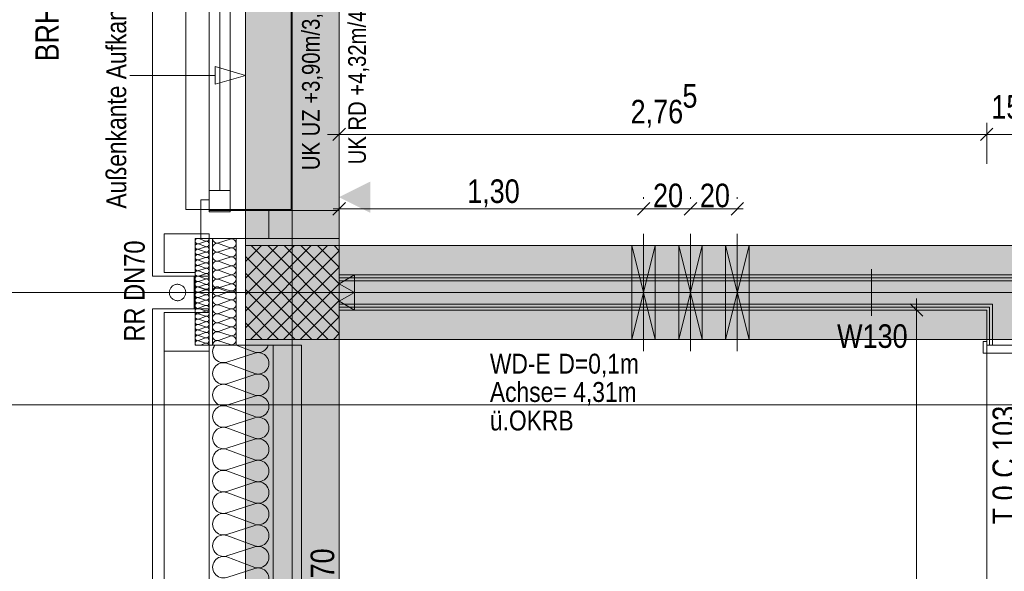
# Model space of a CAD drawing. Extents: x -500 to 300, y 62 to 1162.
# Tile 20 of 90: x -326 to -241, y 526 to 573. Entities that reach past the tile are written whole.
import ezdxf
from ezdxf.lldxf.tags import DXFTag

# ---------------------------------------------------------------- set-up
doc = ezdxf.new("R2010")
doc.units = 0
doc.layers.get('0').update_dxf_attribs({"lineweight": 13})
for name, color, linetype, lineweight, true_color in [('00 -Bauelemente -Dämmung innen', 7, 'Continuous', 9, 0xff7fe6), ('00 -Bauelemente -Gipskarton', 7, 'Continuous', 9, 0xff7fe6), ('00_Beschriftung UZ', 3, 'Continuous', 35, 0x00ff00), ('30 -33 Aussenwände- 3 Aussenstützen', 7, 'Continuous', 50, 0x0000dd), ('30 -33 Aussenwände- 7 Fassade_ Elemente', 7, 'Continuous', 9, 0x00aacc), ('30 -34 Innenwände- 11 Durchbruch', 4, 'Continuous', 9, 0x00ffff), ('30 -34 Innenwände- 2 nichttragend', 7, 'Continuous', 18, 0xff7fe6), ('30 -34 Innenwände- 4 Türen_Fenster', 7, 'Continuous', 15, 0x9955ff), ('30 -35 Decken- 1 Konstruktion-Träger- Stahlbeton', 7, 'Continuous', 13, 0x33aa00), ('70 -72 Beschriftung- 1 Beschriftung allgemein', 7, 'Continuous', 9, 0xff6633), ('70 -72 Beschriftung- 2 Beschriftung Bauteile', 7, 'Continuous', 9, 0x9999ff), ('70 -75 Raumstempel-2 Verweislinie', 7, 'Continuous', 9, 0xff6600), ('70 -76 Bemaßung- 2 Allgemein', 9, 'Continuous', 5, 0x808080), ('iwb_Schraffur_Unterzug', 7, 'Continuous', 5, 0xffffcc)]:
    doc.layers.add(name, color=color, linetype=linetype, lineweight=lineweight, true_color=true_color)
for name, color, linetype, lineweight in [('40 -41 Abwasser_Wasser_Gas- 2 Wasser-1', 7, 'Continuous', 15), ('70 -71 Achsen- 1 Gebäudeachsen', 7, 'STRICHPUNKT2-A06G93K98I', 18), ('70 -75 Raumstempel- 3 Wandstempel', 7, 'Continuous', 50), ('Keine', 7, 'Continuous', 9)]:
    doc.layers.add(name, color=color, linetype=linetype, lineweight=lineweight)
doc.styles.get("Standard").update_dxf_attribs({"font": 'ARIALN.TTF'})
tags = doc.linetypes.add('fein_strichliert-A06G93KA8I', pattern=[4, 1, -2, 1]).pattern_tags.tags
tags[8:9] = [DXFTag(74, 4), DXFTag(75, 0), DXFTag(340, '0'), DXFTag(46, 0.0), DXFTag(50, 0.0), DXFTag(44, 0.0), DXFTag(45, 0.0)]
tags[6:7] = [DXFTag(74, 4), DXFTag(75, 0), DXFTag(340, '0'), DXFTag(46, 0.0), DXFTag(50, 0.0), DXFTag(44, 0.0), DXFTag(45, 0.0)]
tags[4:5] = [DXFTag(74, 4), DXFTag(75, 0), DXFTag(340, '0'), DXFTag(46, 0.0), DXFTag(50, 0.0), DXFTag(44, 0.0), DXFTag(45, 0.0)]
tags = doc.linetypes.add('STRICHPUNKT2-A06G93K98I', pattern=[12.7, 6.35, -3.175, 0, -3.175]).pattern_tags.tags
tags[10:11] = [DXFTag(74, 4), DXFTag(75, 0), DXFTag(340, '0'), DXFTag(46, 0.0), DXFTag(50, 0.0), DXFTag(44, 0.0), DXFTag(45, 0.0)]
tags[8:9] = [DXFTag(74, 4), DXFTag(75, 0), DXFTag(340, '0'), DXFTag(46, 0.0), DXFTag(50, 0.0), DXFTag(44, 0.0), DXFTag(45, 0.0)]
tags[6:7] = [DXFTag(74, 4), DXFTag(75, 0), DXFTag(340, '0'), DXFTag(46, 0.0), DXFTag(50, 0.0), DXFTag(44, 0.0), DXFTag(45, 0.0)]
tags[4:5] = [DXFTag(74, 4), DXFTag(75, 0), DXFTag(340, '0'), DXFTag(46, 0.0), DXFTag(50, 0.0), DXFTag(44, 0.0), DXFTag(45, 0.0)]

# ---------------------------------------------------------------- blocks, each defined once
blk = doc.blocks.new('Referenz-A06G93KB8I')
at = {"layer": '00 -Bauelemente -Dämmung innen', "color": 0, "linetype": 'Continuous', "lineweight": -2, "ltscale": 0.13}
for p, q in [((-298.299, 550.453), (-190.799, 550.453)), ((-298.299, 548.453), (-242.499, 548.453)), ((-242.499, 544.953), (-242.499, 548.453))]:
    blk.add_line(p, q, dxfattribs=at)
at = {"layer": '00 -Bauelemente -Gipskarton', "color": 0, "linetype": 'Continuous', "lineweight": -2, "ltscale": 0.13}
for p, q in [((-298.299, 550.953), (-191.299, 550.953)), ((-298.299, 550.703), (-191.049, 550.703)), ((-298.299, 550.453), (-190.799, 550.453)), ((-298.299, 548.453), (-242.499, 548.453)), ((-298.299, 548.203), (-242.749, 548.203)), ((-242.749, 544.953), (-242.749, 548.203)), ((-242.499, 544.953), (-242.499, 548.453)), ((-298.299, 547.953), (-242.999, 547.953)), ((-242.999, 544.953), (-242.999, 547.953))]:
    blk.add_line(p, q, dxfattribs=at)
at = {"layer": '00_Beschriftung UZ', "color": 0, "lineweight": -2}
for points in [[(-300.969, 556.262), (-298.299, 557.594), (-300.968, 558.933)], [(-295.628, 558.926), (-298.299, 557.594), (-295.63, 556.256)]]:
    blk.add_solid(points, dxfattribs=at)
at = {"layer": '30 -33 Aussenwände- 3 Aussenstützen', "color": 0, "lineweight": -2}
for p, q in [((-306.299, 552.09), (-304.935, 553.453)), ((-306.299, 550.676), (-303.521, 553.453)), ((-306.299, 549.261), (-302.107, 553.453)), ((-306.299, 547.847), (-300.693, 553.453)), ((-306.299, 546.433), (-299.278, 553.453)), ((-305.807, 553.453), (-298.299, 545.945)), ((-304.393, 553.453), (-298.299, 547.359)), ((-302.979, 553.453), (-298.299, 548.774)), ((-301.564, 553.453), (-298.299, 550.188)), ((-300.15, 553.453), (-298.299, 551.602)), ((-298.736, 553.453), (-298.299, 553.016)), ((-306.299, 552.531), (-299.221, 545.453)), ((-305.864, 545.453), (-298.299, 553.019)), ((-304.45, 545.453), (-298.299, 551.605)), ((-306.299, 551.117), (-300.635, 545.453)), ((-303.036, 545.453), (-298.299, 550.19)), ((-302.299, 550.453), (-302.299, 548.453)), ((-306.299, 549.703), (-302.05, 545.453)), ((-303.299, 549.453), (-301.299, 549.453)), ((-306.299, 548.288), (-303.464, 545.453)), ((-301.621, 545.453), (-298.299, 548.776)), ((-300.207, 545.453), (-298.299, 547.362)), ((-306.299, 546.874), (-304.878, 545.453)), ((-298.793, 545.453), (-298.299, 545.948)), ((-306.299, 545.46), (-306.292, 545.453))]:
    blk.add_line(p, q, dxfattribs=at)
at = {"layer": '30 -33 Aussenwände- 3 Aussenstützen', "color": 0, "linetype": 'Continuous', "lineweight": -2, "ltscale": 0.13}
for p, q in [((-298.299, 553.453), (-306.299, 553.453)), ((-306.299, 553.453), (-306.299, 545.453)), ((-298.299, 545.453), (-298.299, 553.453)), ((-306.299, 545.453), (-298.299, 545.453))]:
    blk.add_line(p, q, dxfattribs=at)
at = {"layer": '30 -33 Aussenwände- 7 Fassade_ Elemente', "color": 0, "linetype": 'Continuous', "lineweight": -2, "ltscale": 0.13}
for p, q in [((-314.239, 550.853), (-314.239, 608.053)), ((-298.299, 604.853), (-298.299, 554.053)), ((-309.399, 579.453), (-309.399, 556.353)), ((-307.599, 556.353), (-307.599, 579.453)), ((-308.499, 577.853), (-308.499, 558.153)), ((-309.399, 556.353), (-309.399, 558.153)), ((-309.399, 558.153), (-307.599, 558.153)), ((-307.599, 558.153), (-307.599, 556.353)), ((-310.099, 557.353), (-309.399, 557.353)), ((-310.099, 554.053), (-310.099, 557.353)), ((-309.399, 557.353), (-309.399, 556.453)), ((-309.399, 556.453), (-304.299, 556.453)), ((-307.599, 556.353), (-309.399, 556.353)), ((-309.399, 556.353), (-307.599, 556.353)), ((-304.299, 556.453), (-298.299, 556.453)), ((-304.299, 554.053), (-304.299, 556.453)), ((-298.299, 556.453), (-298.299, 554.053)), ((-313.239, 551.153), (-313.239, 554.453)), ((-313.239, 554.453), (-309.399, 554.453)), ((-309.399, 554.453), (-309.399, 554.053)), ((-309.399, 554.053), (-310.599, 554.053)), ((-309.399, 554.053), (-310.599, 554.053)), ((-310.599, 554.053), (-310.599, 549.453)), ((-310.599, 554.053), (-310.599, 551.153)), ((-309.699, 553.812), (-310.299, 553.619)), ((-310.299, 553.597), (-309.699, 553.375)), ((-309.699, 553.352), (-310.299, 553.159)), ((-309.699, 553.834), (-310.291, 554.053)), ((-304.299, 554.053), (-310.099, 554.053)), ((-309.399, 554.053), (-309.399, 550.853)), ((-298.299, 554.053), (-309.399, 554.053)), ((-309.399, 549.453), (-309.399, 554.053)), ((-309.099, 554.053), (-307.099, 554.053)), ((-309.099, 549.453), (-309.099, 554.053)), ((-308.599, 553.684), (-307.599, 554.005)), ((-307.599, 553.277), (-308.599, 553.646)), ((-308.599, 552.918), (-307.599, 553.239)), ((-307.099, 554.053), (-307.099, 549.453)), ((-298.299, 554.053), (-304.299, 554.053)), ((-310.299, 553.137), (-309.699, 552.915)), ((-309.699, 552.893), (-310.299, 552.7)), ((-310.299, 552.677), (-309.699, 552.455)), ((-309.699, 552.433), (-310.299, 552.24)), ((-307.599, 552.511), (-308.599, 552.88)), ((-308.599, 552.152), (-307.599, 552.473)), ((-310.299, 552.218), (-309.699, 551.996)), ((-309.699, 551.973), (-310.299, 551.781)), ((-310.299, 551.758), (-309.699, 551.536)), ((-307.599, 551.745), (-308.599, 552.114)), ((-308.599, 551.386), (-307.599, 551.707)), ((-310.679, 550.853), (-314.239, 550.853)), ((-309.399, 550.853), (-314.239, 550.853)), ((-310.599, 551.153), (-313.239, 551.153)), ((-310.679, 549.453), (-310.679, 550.853)), ((-309.699, 551.514), (-310.299, 551.321)), ((-310.299, 551.298), (-309.699, 551.077)), ((-309.699, 551.054), (-310.299, 550.861)), ((-310.299, 550.839), (-309.699, 550.617)), ((-307.599, 550.978), (-308.599, 551.348)), ((-308.599, 550.62), (-307.599, 550.941)), ((-310.679, 549.953), (-310.679, 548.053)), ((-309.699, 550.594), (-310.299, 550.402)), ((-310.299, 550.379), (-309.699, 550.157)), ((-309.699, 550.135), (-310.299, 549.942)), ((-309.699, 549.732), (-310.299, 549.924)), ((-310.299, 549.919), (-309.699, 549.698)), ((-309.399, 383.953), (-309.399, 549.953)), ((-309.099, 549.953), (-309.099, 544.953)), ((-307.599, 550.212), (-308.599, 550.582)), ((-308.599, 549.854), (-307.599, 550.175)), ((-308.599, 549.919), (-307.599, 549.598)), ((-307.099, 544.953), (-307.099, 549.953)), ((-302.299, 548.453), (-302.299, 550.453)), ((-310.599, 544.953), (-310.599, 549.453)), ((-310.299, 549.487), (-309.699, 549.709)), ((-309.699, 549.675), (-310.299, 549.482)), ((-309.699, 549.272), (-310.299, 549.465)), ((-310.299, 549.028), (-309.699, 549.25)), ((-309.399, 549.453), (-309.399, 544.953)), ((-308.599, 549.816), (-307.618, 549.453)), ((-307.599, 549.56), (-308.599, 549.191)), ((-308.599, 549.153), (-307.599, 548.832)), ((-303.299, 549.453), (-301.299, 549.453)), ((-309.699, 548.812), (-310.299, 549.005)), ((-310.299, 548.568), (-309.699, 548.79)), ((-309.699, 548.353), (-310.299, 548.546)), ((-310.299, 548.108), (-309.699, 548.33)), ((-307.599, 548.794), (-308.599, 548.425)), ((-308.599, 548.387), (-307.599, 548.066)), ((-309.399, 548.053), (-314.239, 548.053)), ((-314.239, 548.053), (-314.239, 385.853)), ((-309.399, 548.053), (-314.239, 548.053)), ((-310.599, 547.753), (-313.239, 547.753)), ((-313.239, 547.753), (-309.399, 547.753)), ((-313.239, 547.753), (-313.239, 544.453)), ((-310.599, 544.953), (-310.599, 547.753)), ((-309.699, 547.893), (-310.299, 548.086)), ((-310.299, 547.649), (-309.699, 547.871)), ((-309.699, 547.434), (-310.299, 547.626)), ((-310.299, 547.189), (-309.699, 547.411)), ((-309.399, 544.953), (-309.399, 548.053)), ((-309.399, 547.753), (-309.399, 544.453)), ((-307.599, 548.028), (-308.599, 547.659)), ((-308.599, 547.621), (-307.599, 547.3)), ((-309.699, 546.974), (-310.299, 547.167)), ((-310.299, 546.73), (-309.699, 546.951)), ((-309.699, 546.514), (-310.299, 546.707)), ((-307.599, 547.262), (-308.599, 546.893)), ((-308.599, 546.855), (-307.599, 546.534)), ((-307.599, 546.496), (-308.599, 546.127)), ((-310.299, 546.27), (-309.699, 546.492)), ((-309.699, 546.055), (-310.299, 546.247)), ((-310.299, 545.81), (-309.699, 546.032)), ((-309.699, 545.595), (-310.299, 545.788)), ((-308.599, 546.089), (-307.599, 545.768)), ((-307.599, 545.73), (-308.599, 545.361)), ((-309.399, 544.953), (-310.599, 544.953)), ((-310.299, 545.351), (-309.699, 545.572)), ((-309.699, 545.135), (-310.299, 545.328)), ((-309.699, 545.113), (-310.13, 544.953)), ((-309.399, 544.453), (-309.399, 544.953)), ((-301.499, 544.953), (-309.399, 544.953)), ((-309.099, 544.953), (-307.099, 544.953)), ((-308.599, 545.323), (-307.599, 545.002)), ((-307.099, 544.953), (-303.939, 544.953)), ((-305.499, 544.367), (-307.086, 544.953)), ((-303.939, 544.953), (-303.939, 388.953)), ((-301.499, 388.953), (-301.499, 544.953)), ((-313.239, 389.453), (-313.239, 544.453)), ((-313.239, 544.453), (-309.399, 544.453)), ((-313.239, 544.453), (-309.399, 544.453)), ((-309.399, 544.453), (-309.399, 389.453)), ((-305.499, 544.277), (-307.899, 543.506)), ((-307.899, 543.416), (-305.499, 542.528)), ((-305.499, 542.438), (-307.899, 541.667)), ((-307.899, 541.577), (-305.499, 540.69)), ((-305.499, 540.6), (-307.899, 539.828)), ((-307.899, 539.738), (-305.499, 538.851)), ((-305.499, 538.761), (-307.899, 537.99)), ((-307.899, 537.9), (-305.499, 537.013)), ((-305.499, 536.923), (-307.899, 536.151)), ((-307.899, 536.061), (-305.499, 535.174)), ((-305.499, 535.084), (-307.899, 534.313)), ((-307.899, 534.223), (-305.499, 533.336)), ((-305.499, 533.246), (-307.899, 532.474)), ((-307.899, 532.384), (-305.499, 531.497)), ((-305.499, 531.407), (-307.899, 530.636)), ((-307.899, 530.546), (-305.499, 529.659)), ((-305.499, 529.569), (-307.899, 528.797)), ((-307.899, 528.707), (-305.499, 527.82)), ((-305.499, 527.73), (-307.899, 526.959)), ((-307.899, 526.869), (-305.499, 525.982)), ((-305.499, 525.892), (-307.899, 525.12))]:
    blk.add_line(p, q, dxfattribs=at)
at = {"layer": '30 -33 Aussenwände- 7 Fassade_ Elemente', "color": 0, "lineweight": -2}
for p, q in [((-311.399, 556.553), (-311.399, 602.353)), ((-302.399, 556.553), (-302.399, 602.353)), ((-309.399, 558.153), (-309.399, 600.753)), ((-308.499, 600.753), (-308.499, 558.153)), ((-307.599, 600.753), (-307.599, 558.153)), ((-311.399, 556.553), (-311.399, 579.453)), ((-302.399, 556.553), (-302.399, 579.453)), ((-309.399, 558.153), (-309.399, 577.853)), ((-308.499, 577.853), (-308.499, 558.153)), ((-307.599, 577.853), (-307.599, 558.153)), ((-307.599, 558.153), (-309.399, 558.153)), ((-309.399, 556.553), (-309.399, 558.153)), ((-307.599, 558.153), (-307.599, 556.553)), ((-309.399, 556.553), (-311.399, 556.553)), ((-307.599, 556.553), (-309.399, 556.553)), ((-307.599, 556.553), (-302.399, 556.553))]:
    blk.add_line(p, q, dxfattribs=at)
at = {"layer": '30 -33 Aussenwände- 7 Fassade_ Elemente', "color": 0, "linetype": 'Continuous', "lineweight": -2, "ltscale": 0.13}
for centre, major_axis, end_param in [((-310.369, 553.838), (-0.078, 0.216), 1.552305), ((-310.369, 553.378), (0.07, 0.219), 3.765224), ((-310.369, 553.378), (-0.186, 0.135), 1.255075), ((-310.369, 553.838), (-0.217, -0.074), 1.552305), ((-310.369, 553.378), (0.07, 0.219), 1.255075), ((-310.369, 553.378), (-0.186, -0.135), 1.255075), ((-309.628, 554.053), (-0.07, -0.219), 1.884423), ((-309.628, 553.593), (0.186, 0.135), 1.254884), ((-309.628, 553.593), (-0.07, -0.219), 1.254884), ((-309.628, 553.134), (-0.07, -0.219), 3.764652), ((-309.628, 553.134), (0.186, 0.135), 1.254884), ((-309.628, 553.593), (0.186, -0.135), 1.254884), ((-309.628, 553.134), (0.186, -0.135), 1.254884), ((-308.716, 553.282), (0.117, 0.364), 3.764652), ((-308.716, 554.048), (-0.383, 0.005), 1.896254), ((-307.481, 553.641), (-0.117, -0.364), 3.765224), ((-307.481, 552.875), (-0.117, -0.364), 3.765224), ((-310.369, 552.918), (0.07, 0.219), 3.765224), ((-310.369, 552.918), (-0.186, 0.135), 1.255075), ((-310.369, 552.459), (0.07, 0.219), 3.765224), ((-310.369, 552.918), (0.07, 0.219), 1.255075), ((-310.369, 552.918), (-0.186, -0.135), 1.255075), ((-309.628, 553.134), (-0.07, -0.219), 1.254884), ((-309.628, 552.674), (0.186, 0.135), 1.254884), ((-309.628, 552.674), (-0.07, -0.219), 3.764652), ((-309.628, 552.674), (-0.07, -0.219), 1.254884), ((-309.628, 552.214), (-0.07, -0.219), 3.764652), ((-309.628, 552.674), (0.186, -0.135), 1.254884), ((-308.716, 552.516), (0.117, 0.364), 3.764652), ((-307.481, 552.109), (-0.117, -0.364), 3.765224), ((-310.369, 551.999), (0.07, 0.219), 3.765224), ((-310.369, 551.539), (0.07, 0.219), 3.765224), ((-309.628, 551.755), (-0.07, -0.219), 3.764652), ((-309.628, 551.295), (-0.07, -0.219), 3.764652), ((-308.716, 551.75), (0.117, 0.364), 3.764652), ((-308.716, 551.75), (-0.31, 0.225), 1.254884), ((-308.716, 551.75), (0.117, 0.364), 1.254884), ((-307.481, 551.343), (0.31, 0.225), 1.255075), ((-307.481, 551.343), (-0.117, -0.364), 3.765224), ((-307.481, 551.343), (0.31, -0.225), 1.255075), ((-310.369, 551.08), (0.07, 0.219), 3.765224), ((-310.369, 550.62), (0.07, 0.219), 3.765224), ((-309.628, 550.836), (-0.07, -0.219), 3.764652), ((-308.716, 550.984), (0.117, 0.364), 3.764652), ((-308.716, 550.984), (-0.31, 0.225), 1.254884), ((-308.716, 551.75), (-0.31, -0.225), 1.254884), ((-308.716, 550.984), (0.117, 0.364), 1.254884), ((-308.716, 550.984), (-0.31, -0.225), 1.254884), ((-307.481, 551.343), (-0.117, -0.364), 1.255075), ((-307.481, 550.577), (0.31, 0.225), 1.255075), ((-307.481, 550.577), (-0.117, -0.364), 3.765224), ((-307.481, 550.577), (0.31, -0.225), 1.255075), ((-310.369, 550.161), (0.07, 0.219), 3.765224), ((-310.369, 549.706), (0.07, 0.219), 3.765224), ((-310.369, 549.701), (0.07, 0.219), 3.765224), ((-309.628, 550.376), (-0.07, -0.219), 3.764652), ((-309.628, 549.916), (-0.07, -0.219), 3.764652), ((-309.628, 549.95), (-0.07, -0.219), 1.896254), ((-308.716, 550.218), (-0.31, 0.225), 1.254884), ((-308.716, 550.218), (0.117, 0.364), 1.254884), ((-308.716, 550.218), (-0.31, -0.225), 1.254884), ((-308.716, 549.555), (0.117, 0.364), 1.254884), ((-308.716, 550.321), (-0.106, -0.368), 0.561694), ((-307.481, 550.577), (-0.117, -0.364), 1.255075), ((-307.481, 549.811), (0.361, 0.127), 1.543158), ((-307.481, 549.962), (-0.117, -0.364), 1.859564), ((-307.481, 549.811), (0.137, -0.357), 1.543158), ((-310.369, 549.246), (0.07, 0.219), 3.765224), ((-310.369, 548.787), (0.07, 0.219), 3.765224), ((-309.628, 549.491), (-0.07, -0.219), 3.764652), ((-309.628, 549.457), (0.23, -0.003), 1.896254), ((-309.628, 549.031), (-0.07, -0.219), 3.764652), ((-308.716, 549.555), (-0.31, 0.225), 1.254884), ((-308.716, 548.789), (0.117, 0.364), 3.764652), ((-308.716, 549.452), (0.117, 0.364), 1.878013), ((-308.716, 549.555), (-0.31, -0.225), 1.254884), ((-308.716, 548.789), (0.117, 0.364), 1.254884), ((-307.481, 549.196), (0.31, 0.225), 1.255075), ((-307.481, 549.196), (-0.117, -0.364), 3.765224), ((-307.481, 549.196), (0.31, -0.225), 1.255075), ((-310.369, 548.327), (0.07, 0.219), 3.765224), ((-309.628, 548.571), (-0.07, -0.219), 3.764652), ((-309.628, 548.112), (-0.07, -0.219), 3.764652), ((-308.716, 548.789), (-0.31, 0.225), 1.254884), ((-308.716, 548.023), (0.117, 0.364), 3.764652), ((-308.716, 548.023), (-0.31, 0.225), 1.254884), ((-308.716, 548.789), (-0.31, -0.225), 1.254884), ((-308.716, 548.023), (0.117, 0.364), 1.254884), ((-307.481, 549.196), (-0.117, -0.364), 1.255075), ((-307.481, 548.43), (-0.117, -0.364), 3.765224), ((-307.481, 548.43), (0.31, 0.225), 1.255075), ((-307.481, 548.43), (-0.117, -0.364), 1.255075), ((-307.481, 548.43), (0.31, -0.225), 1.255075), ((-310.369, 547.867), (0.07, 0.219), 3.765224), ((-310.369, 547.408), (0.07, 0.219), 3.765224), ((-309.628, 547.652), (-0.07, -0.219), 3.764652), ((-309.628, 547.192), (-0.07, -0.219), 3.764652), ((-308.716, 547.257), (0.117, 0.364), 3.764652), ((-308.716, 548.023), (-0.31, -0.225), 1.254884), ((-307.481, 547.664), (-0.117, -0.364), 3.765224), ((-310.369, 546.948), (0.07, 0.219), 3.765224), ((-310.369, 546.489), (0.07, 0.219), 3.765224), ((-309.628, 546.733), (-0.07, -0.219), 3.764652), ((-309.628, 546.273), (-0.07, -0.219), 3.764652), ((-309.628, 546.273), (0.186, 0.135), 1.254884), ((-308.716, 546.491), (0.117, 0.364), 3.764652), ((-307.481, 546.898), (-0.117, -0.364), 3.765224), ((-307.481, 546.132), (-0.117, -0.364), 3.765224), ((-310.369, 546.029), (0.07, 0.219), 3.765224), ((-310.369, 546.029), (-0.186, 0.135), 1.255075), ((-310.369, 545.569), (0.07, 0.219), 3.765224), ((-310.369, 545.569), (-0.186, 0.135), 1.255075), ((-310.369, 546.029), (0.07, 0.219), 1.255075), ((-310.369, 546.029), (-0.186, -0.135), 1.255075), ((-310.369, 545.569), (0.07, 0.219), 1.255075), ((-309.628, 546.273), (-0.07, -0.219), 1.254884), ((-309.628, 545.814), (-0.07, -0.219), 3.764652), ((-309.628, 545.814), (0.186, 0.135), 1.254884), ((-309.628, 545.814), (-0.07, -0.219), 1.254884), ((-309.628, 546.273), (0.186, -0.135), 1.254884), ((-309.628, 545.814), (0.186, -0.135), 1.254884), ((-308.716, 545.725), (0.117, 0.364), 3.764652), ((-307.481, 545.366), (-0.117, -0.364), 3.765224), ((-310.369, 545.11), (0.07, 0.219), 2.630521), ((-310.369, 545.569), (-0.186, -0.135), 1.255075), ((-309.628, 545.354), (0.186, 0.135), 1.254884), ((-309.628, 545.354), (-0.07, -0.219), 1.254884), ((-309.628, 544.894), (0.222, 0.059), 1.621785), ((-309.628, 545.354), (0.186, -0.135), 1.254884), ((-308.181, 544.38), (-0.717, 0.574), 2.557098), ((-308.716, 544.959), (0.117, 0.364), 1.896254), ((-305.217, 545.241), (-0.282, -0.874), 1.563745), ((-305.217, 543.403), (0.744, 0.539), 1.254884), ((-308.181, 542.541), (0.282, 0.874), 3.765224), ((-308.181, 542.541), (0.282, 0.874), 1.255075), ((-305.217, 543.403), (0.744, -0.539), 1.254884), ((-308.181, 542.541), (-0.744, 0.539), 1.255075), ((-305.217, 543.403), (-0.282, -0.874), 1.254884), ((-305.217, 541.564), (0.744, 0.539), 1.254884), ((-305.217, 541.564), (-0.282, -0.874), 3.764652), ((-308.181, 540.703), (0.282, 0.874), 3.765224), ((-308.181, 542.541), (-0.744, -0.539), 1.255075), ((-308.181, 540.703), (0.282, 0.874), 1.255075), ((-305.217, 541.564), (0.744, -0.539), 1.254884), ((-308.181, 540.703), (-0.744, 0.539), 1.255075), ((-305.217, 541.564), (-0.282, -0.874), 1.254884), ((-305.217, 539.726), (0.744, 0.539), 1.254884), ((-305.217, 539.726), (-0.282, -0.874), 3.764652), ((-308.181, 538.864), (0.282, 0.874), 3.765224), ((-308.181, 540.703), (-0.744, -0.539), 1.255075), ((-305.217, 539.726), (0.744, -0.539), 1.254884), ((-305.217, 539.726), (-0.282, -0.874), 1.254884), ((-305.217, 537.887), (-0.282, -0.874), 3.764652), ((-308.181, 537.026), (0.282, 0.874), 3.765224), ((-305.217, 536.048), (-0.282, -0.874), 3.764652), ((-308.181, 535.187), (0.282, 0.874), 3.765224), ((-305.217, 534.21), (-0.282, -0.874), 3.764652), ((-308.181, 533.349), (0.282, 0.874), 3.765224), ((-305.217, 532.371), (-0.282, -0.874), 3.764652), ((-308.181, 531.51), (0.282, 0.874), 3.765224), ((-305.217, 530.533), (-0.282, -0.874), 3.764652), ((-308.181, 529.672), (0.282, 0.874), 3.765224), ((-305.217, 528.694), (-0.282, -0.874), 3.764652), ((-308.181, 527.833), (0.282, 0.874), 3.765224), ((-305.217, 526.856), (-0.282, -0.874), 3.764652), ((-308.181, 525.995), (0.282, 0.874), 3.765224), ((-305.217, 525.017), (-0.282, -0.874), 3.764652)]:
    blk.add_ellipse(centre, major_axis=major_axis, ratio=1, start_param=0, end_param=end_param, dxfattribs=at)
at = {"layer": '30 -34 Innenwände- 11 Durchbruch', "color": 0, "linetype": 'fein_strichliert-A06G93KA8I', "lineweight": -2, "ltscale": 0.13}
for p, q in [((-272.299, 544.453), (-272.299, 554.453)), ((-268.299, 544.453), (-268.299, 554.453)), ((-264.299, 544.453), (-264.299, 554.453))]:
    blk.add_line(p, q, dxfattribs=at)
at = {"layer": '30 -34 Innenwände- 11 Durchbruch', "color": 0, "linetype": 'Continuous', "lineweight": -2, "ltscale": 0.13}
for p, q in [((-273.299, 553.453), (-271.299, 553.453)), ((-271.299, 553.453), (-273.299, 545.453)), ((-271.299, 545.453), (-273.299, 553.453)), ((-273.299, 545.453), (-273.299, 553.453)), ((-273.299, 553.453), (-271.299, 545.453)), ((-271.299, 553.453), (-273.299, 545.453)), ((-271.299, 545.453), (-271.299, 553.453)), ((-269.299, 553.453), (-267.299, 553.453)), ((-267.299, 553.453), (-269.299, 545.453)), ((-267.299, 545.453), (-269.299, 553.453)), ((-269.299, 545.453), (-269.299, 553.453)), ((-269.299, 553.453), (-267.299, 545.453)), ((-267.299, 553.453), (-269.299, 545.453)), ((-267.299, 545.453), (-267.299, 553.453)), ((-265.299, 553.453), (-263.299, 553.453)), ((-263.299, 553.453), (-265.299, 545.453)), ((-263.299, 545.453), (-265.299, 553.453)), ((-265.299, 545.453), (-265.299, 553.453)), ((-265.299, 553.453), (-263.299, 545.453)), ((-263.299, 553.453), (-265.299, 545.453)), ((-263.299, 545.453), (-263.299, 553.453)), ((-273.299, 545.453), (-271.299, 545.453)), ((-269.299, 545.453), (-267.299, 545.453)), ((-265.299, 545.453), (-263.299, 545.453))]:
    blk.add_line(p, q, dxfattribs=at)
at = {"layer": '30 -34 Innenwände- 11 Durchbruch', "color": 0, "lineweight": -2}
for points in [[(-273.299, 545.453), (-273.299, 553.453), (-272.299, 549.453)], [(-271.299, 545.453), (-272.299, 549.453), (-271.299, 553.453)], [(-269.299, 545.453), (-269.299, 553.453), (-268.299, 549.453)], [(-267.299, 545.453), (-268.299, 549.453), (-267.299, 553.453)], [(-265.299, 545.453), (-265.299, 553.453), (-264.299, 549.453)], [(-263.299, 545.453), (-264.299, 549.453), (-263.299, 553.453)]]:
    blk.add_solid(points, dxfattribs=at)
at = {"layer": '30 -34 Innenwände- 2 nichttragend', "color": 0, "linetype": 'Continuous', "lineweight": -2, "ltscale": 0.13}
for p, q in [((-298.299, 547.953), (-298.299, 550.953)), ((-298.299, 550.953), (-191.299, 550.953)), ((-298.299, 547.953), (-242.999, 547.953)), ((-242.999, 544.953), (-242.999, 547.953)), ((-242.999, 544.953), (-242.999, 545.273))]:
    blk.add_line(p, q, dxfattribs=at)
at = {"layer": '30 -34 Innenwände- 4 Türen_Fenster', "color": 0, "linetype": 'Continuous', "lineweight": -2, "ltscale": 0.13}
for p, q in [((-243.299, 544.273), (-243.299, 545.273)), ((-243.299, 545.273), (-242.999, 545.273)), ((-242.999, 545.273), (-242.999, 544.953)), ((-242.999, 544.953), (-239.999, 544.953)), ((-239.699, 544.273), (-243.299, 544.273))]:
    blk.add_line(p, q, dxfattribs=at)
at = {"layer": '30 -34 Innenwände- 4 Türen_Fenster', "color": 0, "linetype": 'fein_strichliert-A06G93KA8I', "lineweight": -2, "ltscale": 0.13}
blk.add_line((-242.999, 524.753), (-242.999, 544.953), dxfattribs=at)
at = {"layer": '30 -35 Decken- 1 Konstruktion-Träger- Stahlbeton', "color": 0, "linetype": 'fein_strichliert-A06G93KA8I', "lineweight": -2, "ltscale": 0.13}
for p, q in [((-306.299, 995.453), (-306.299, 388.453)), ((-298.299, 995.453), (-298.299, 388.453)), ((-298.299, 553.453), (-2.299, 553.453)), ((-298.299, 545.453), (-2.299, 545.453))]:
    blk.add_line(p, q, dxfattribs=at)
at = {"layer": '30 -35 Decken- 1 Konstruktion-Träger- Stahlbeton', "color": 0, "lineweight": -2}
blk.add_line((-298.299, 553.453), (-298.299, 545.453), dxfattribs=at)
at = {"layer": '40 -41 Abwasser_Wasser_Gas- 2 Wasser-1', "color": 0, "linetype": 'Continuous', "lineweight": -2, "ltscale": 0.13}
for p, q in [((-312.705, 549.803), (-312.668, 549.861)), ((-312.668, 549.861), (-312.625, 549.915)), ((-312.625, 549.915), (-312.577, 549.964)), ((-312.577, 549.964), (-312.525, 550.009)), ((-312.525, 550.009), (-312.468, 550.048)), ((-312.468, 550.048), (-312.408, 550.081)), ((-312.408, 550.081), (-312.345, 550.109)), ((-312.345, 550.109), (-312.28, 550.13)), ((-312.28, 550.13), (-312.213, 550.144)), ((-312.213, 550.144), (-312.145, 550.152)), ((-312.145, 550.152), (-312.076, 550.153)), ((-312.076, 550.153), (-312.007, 550.147)), ((-312.007, 550.147), (-311.94, 550.135)), ((-311.94, 550.135), (-311.874, 550.116)), ((-311.874, 550.116), (-311.81, 550.091)), ((-311.81, 550.091), (-311.749, 550.06)), ((-311.749, 550.06), (-311.691, 550.022)), ((-311.691, 550.022), (-311.637, 549.98)), ((-311.637, 549.98), (-311.588, 549.932)), ((-311.588, 549.932), (-311.543, 549.88)), ((-311.543, 549.88), (-311.504, 549.823)), ((-312.798, 549.476), (-312.793, 549.545)), ((-312.797, 549.408), (-312.798, 549.476)), ((-312.789, 549.339), (-312.797, 549.408)), ((-312.793, 549.545), (-312.781, 549.612)), ((-312.775, 549.272), (-312.789, 549.339)), ((-312.781, 549.612), (-312.762, 549.678)), ((-312.754, 549.207), (-312.775, 549.272)), ((-312.762, 549.678), (-312.736, 549.742)), ((-312.727, 549.144), (-312.754, 549.207)), ((-312.736, 549.742), (-312.705, 549.803)), ((-312.693, 549.084), (-312.727, 549.144)), ((-312.654, 549.027), (-312.693, 549.084)), ((-312.61, 548.975), (-312.654, 549.027)), ((-311.53, 549.046), (-311.573, 548.992)), ((-311.493, 549.103), (-311.53, 549.046)), ((-311.504, 549.823), (-311.471, 549.763)), ((-311.461, 549.165), (-311.493, 549.103)), ((-311.471, 549.763), (-311.444, 549.7)), ((-311.436, 549.228), (-311.461, 549.165)), ((-311.444, 549.7), (-311.423, 549.635)), ((-311.417, 549.294), (-311.436, 549.228)), ((-311.423, 549.635), (-311.408, 549.567)), ((-311.405, 549.362), (-311.417, 549.294)), ((-311.408, 549.567), (-311.4, 549.499)), ((-311.399, 549.431), (-311.405, 549.362)), ((-311.4, 549.499), (-311.399, 549.431)), ((-312.56, 548.927), (-312.61, 548.975)), ((-312.507, 548.884), (-312.56, 548.927)), ((-312.449, 548.847), (-312.507, 548.884)), ((-312.388, 548.816), (-312.449, 548.847)), ((-312.324, 548.791), (-312.388, 548.816)), ((-312.258, 548.772), (-312.324, 548.791)), ((-312.19, 548.759), (-312.258, 548.772)), ((-312.122, 548.754), (-312.19, 548.759)), ((-312.053, 548.755), (-312.122, 548.754)), ((-311.985, 548.763), (-312.053, 548.755)), ((-311.918, 548.777), (-311.985, 548.763)), ((-311.852, 548.798), (-311.918, 548.777)), ((-311.789, 548.826), (-311.852, 548.798)), ((-311.729, 548.859), (-311.789, 548.826)), ((-311.673, 548.898), (-311.729, 548.859)), ((-311.62, 548.943), (-311.673, 548.898)), ((-311.573, 548.992), (-311.62, 548.943))]:
    blk.add_line(p, q, dxfattribs=at)
at = {"layer": '70 -71 Achsen- 1 Gebäudeachsen', "color": 0, "linetype": 'STRICHPUNKT2-A06G93K98I', "lineweight": -2, "ltscale": 0.13}
for p, q in [((-302.299, 1084.393), (-302.299, 84.953)), ((-387.239, 549.453), (76.501, 549.453))]:
    blk.add_line(p, q, dxfattribs=at)
at = {"layer": '70 -72 Beschriftung- 2 Beschriftung Bauteile', "color": 0, "lineweight": -2}
for p, q in [((-308.897, 568.744), (-306.299, 567.994)), ((-308.897, 567.244), (-308.897, 568.744)), ((-306.299, 567.994), (-308.897, 567.244)), ((-298.299, 550.203), (-297, 550.953)), ((-297, 550.953), (-297, 549.453)), ((-297, 549.453), (-298.299, 550.203)), ((-298.299, 548.703), (-297, 549.453)), ((-297, 549.453), (-297, 547.953)), ((-297, 547.953), (-298.299, 548.703))]:
    blk.add_line(p, q, dxfattribs=at)
at = {"layer": '70 -72 Beschriftung- 2 Beschriftung Bauteile', "color": 0, "linetype": 'Continuous', "lineweight": -2, "ltscale": 0.13}
blk.add_line((-308.897, 567.994), (-316.177, 567.994), dxfattribs=at)
at = {"layer": '70 -72 Beschriftung- 2 Beschriftung Bauteile', "color": 0, "lineweight": -2}
for points in [[(-297, 549.453), (-298.299, 550.203), (-297, 550.953)], [(-297, 547.953), (-298.299, 548.703), (-297, 549.453)]]:
    blk.add_solid(points, dxfattribs=at)
at = {"layer": '70 -75 Raumstempel- 3 Wandstempel', "color": 0, "linetype": 'Continuous', "lineweight": -2, "ltscale": 0.13}
blk.add_line((-252.838, 547.453), (-252.838, 551.453), dxfattribs=at)
at = {"layer": '70 -75 Raumstempel-2 Verweislinie', "color": 0, "linetype": 'Continuous', "lineweight": -2, "ltscale": 0.13}
blk.add_line((-407.24, 539.859), (-230.518, 539.859), dxfattribs=at)
at = {"layer": '70 -76 Bemaßung- 2 Allgemein', "color": 0, "linetype": 'Continuous', "lineweight": -2, "ltscale": 0.13}
for p, q in [((-298.829, 562.423), (-297.768, 563.484)), ((-298.299, 560.453), (-298.299, 563.953)), ((-242.468, 563.484), (-243.529, 562.423)), ((-242.468, 563.484), (-243.529, 562.423)), ((-242.999, 560.453), (-242.999, 563.953)), ((-242.999, 560.453), (-242.999, 563.953)), ((-299.299, 562.953), (-297.238, 562.953)), ((-244.059, 562.953), (-297.238, 562.953)), ((-244.059, 562.953), (-245.12, 562.953)), ((-241.999, 562.953), (-244.059, 562.953)), ((-241.999, 562.953), (-244.059, 562.953)), ((-239.999, 562.953), (-242.999, 562.953)), ((-298.299, 556.453), (-298.299, 557.594)), ((-272.299, 557.453), (-272.299, 557.594)), ((-272.299, 557.453), (-272.299, 557.594)), ((-268.299, 557.453), (-268.299, 557.594)), ((-268.299, 557.453), (-268.299, 557.594)), ((-264.299, 557.453), (-264.299, 557.594)), ((-298.829, 556.064), (-297.768, 557.125)), ((-298.799, 556.594), (-297.238, 556.594)), ((-273.359, 556.594), (-297.238, 556.594)), ((-271.799, 556.594), (-273.359, 556.594)), ((-272.829, 556.064), (-271.768, 557.125)), ((-271.768, 557.125), (-272.829, 556.064)), ((-272.799, 556.594), (-271.238, 556.594)), ((-269.359, 556.594), (-271.238, 556.594)), ((-267.799, 556.594), (-269.359, 556.594)), ((-268.829, 556.064), (-267.768, 557.125)), ((-267.768, 557.125), (-268.829, 556.064)), ((-268.799, 556.594), (-267.238, 556.594)), ((-265.359, 556.594), (-267.238, 556.594)), ((-263.799, 556.594), (-265.359, 556.594)), ((-263.768, 557.125), (-264.829, 556.064)), ((-249.529, 548.484), (-248.468, 547.423)), ((-248.999, 548.953), (-248.999, 546.893)), ((-246.499, 547.953), (-249.999, 547.953)), ((-248.999, 494.414), (-248.999, 546.893))]:
    blk.add_line(p, q, dxfattribs=at)
at = {"layer": '00_Beschriftung UZ', "color": 0, "linetype": 'ByBlock', "lineweight": -2, "ltscale": 0.13, "char_height": 1.51033, "attachment_point": 1, "rotation": 90}
for s, insert in [('{\\fArial Narrow;UK RD +4,32m/4,32m}', (-297.524, 560.396)), ('{\\fArial Narrow;UK UZ +3,90m/3,90m}', (-301.465, 559.901))]:
    blk.add_mtext(s, dxfattribs=dict(at, insert=insert))
at = {"layer": '30 -33 Aussenwände- 7 Fassade_ Elemente', "color": 0, "linetype": 'ByBlock', "lineweight": -2, "ltscale": 0.13, "insert": (-324.239, 569.192), "char_height": 2, "attachment_point": 1, "rotation": 90}
blk.add_mtext('{\\fArial Narrow;BRH 85cm ab OK FF}', dxfattribs=at)
at = {"layer": '30 -34 Innenwände- 11 Durchbruch', "color": 0, "linetype": 'Continuous', "lineweight": -2, "ltscale": 0.13, "char_height": 1.7, "attachment_point": 1}
for s, insert in [('{\\fArial Narrow;WD-E}', (-285.422, 544.225)), ('{\\fArial Narrow;D=0,1m}', (-279.57, 544.225)), ('{\\fArial Narrow;Achse=}', (-285.422, 541.809)), ('{\\fArial Narrow;4,31m}', (-278.308, 541.809)), ('{\\fArial Narrow;ü.OKRB}', (-285.422, 539.374))]:
    blk.add_mtext(s, dxfattribs=dict(at, insert=insert))
at = {"layer": '70 -72 Beschriftung- 1 Beschriftung allgemein', "color": 0, "linetype": 'Continuous', "lineweight": -2, "ltscale": 0.13, "insert": (-316.66, 545.262), "char_height": 1.76205, "attachment_point": 1, "rotation": 90}
blk.add_mtext('{\\fArial Narrow;RR DN70}', dxfattribs=at)
at = {"layer": '70 -72 Beschriftung- 2 Beschriftung Bauteile', "color": 0, "linetype": 'Continuous', "lineweight": -2, "ltscale": 0.13, "insert": (-318.179, 556.617), "char_height": 1.7, "attachment_point": 1, "rotation": 90}
blk.add_mtext('{\\fArial Narrow;Außenkante Aufkantung}', dxfattribs=at)
at = {"layer": '70 -75 Raumstempel- 3 Wandstempel', "color": 0, "linetype": 'Continuous', "lineweight": -2, "ltscale": 0.13, "insert": (-255.78, 546.738), "char_height": 2.01377, "attachment_point": 1}
blk.add_mtext('{\\fArial Narrow;W130}', dxfattribs=at)
at = {"layer": '70 -75 Raumstempel- 3 Wandstempel', "color": 0, "linetype": 'Continuous', "lineweight": -2, "ltscale": 0.13, "insert": (-300.732, 521.576), "char_height": 2.01377, "attachment_point": 1, "rotation": 90}
blk.add_mtext('{\\fArial Narrow;W070}', dxfattribs=at)
at = {"layer": '70 -76 Bemaßung- 2 Allgemein', "color": 0, "linetype": 'Continuous', "lineweight": -2, "ltscale": 0.13, "char_height": 2.01377, "attachment_point": 1}
for s, insert in [('{\\fArial Narrow;5}', (-268.983, 567.246)), ('{\\fArial Narrow;2,76}', (-273.409, 565.904)), ('{\\fArial Narrow;15}', (-242.611, 566.304)), ('{\\fArial Narrow;1,30}', (-287.367, 559.11)), ('{\\fArial Narrow;20}', (-271.495, 558.745)), ('{\\fArial Narrow;20}', (-267.495, 558.745))]:
    blk.add_mtext(s, dxfattribs=dict(at, insert=insert))
at = {"layer": 'Keine', "color": 0, "linetype": 'Continuous', "lineweight": -2, "ltscale": 0.13, "insert": (-242.506, 529.651), "char_height": 2.01377, "attachment_point": 1, "rotation": 90}
blk.add_mtext('{\\fArial Narrow;T.0.C.103}', dxfattribs=at)
blk = doc.blocks.new('Referenz-A06G93KD8I')
at = {"layer": 'iwb_Schraffur_Unterzug', "linetype": 'Continuous', "ltscale": 0.13}
for points in [[(-302.298, 995.453), (-298.298, 995.453), (-298.298, 553.453), (-306.298, 553.453), (-306.298, 995.453)], [(-298.298, 549.453), (-298.298, 553.453), (-2.298, 553.453), (-2.298, 545.453), (-298.298, 545.453)]]:
    blk.add_hatch(color=256, dxfattribs=at).paths.add_polyline_path(points)
blk.add_solid([(-306.28, 223.382), (-306.28, 995.453), (-298.28, 223.382), (-298.28, 995.453)], dxfattribs=at)

msp = doc.modelspace()

# ---------------------------------------------------------------- block references
at = {"color": 8, "lineweight": 13, "ltscale": 0.13, "true_color": 0x808080}
msp.add_blockref('Referenz-A06G93KB8I', (0, 0), dxfattribs=at)
at = {"color": 8, "lineweight": 25, "ltscale": 0.25, "true_color": 0x808080}
msp.add_blockref('Referenz-A06G93KD8I', (0, 0), dxfattribs=at)

doc.saveas('drawing.dxf')
